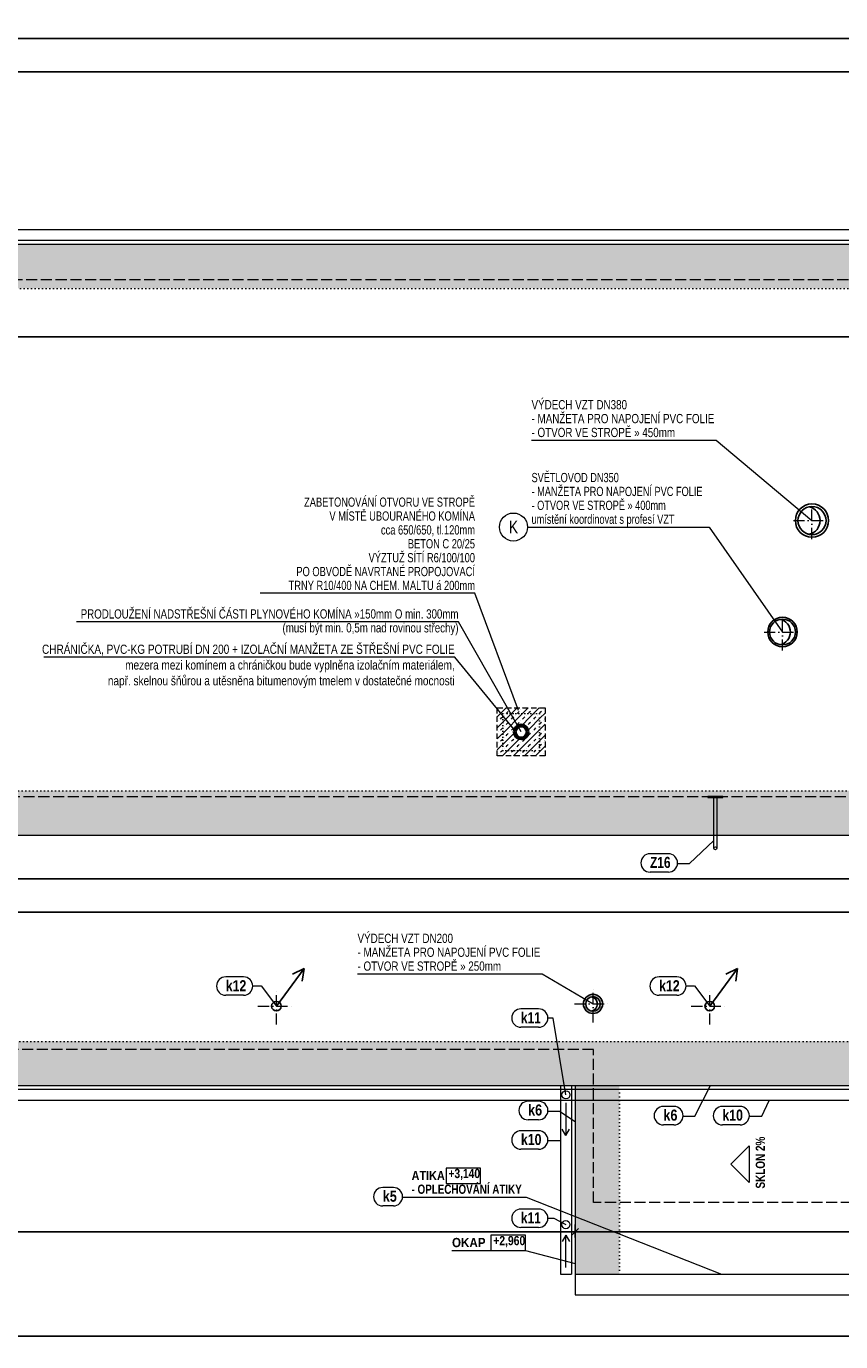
# Model space of a CAD drawing. Header units: millimetres. Extents: x -19286 to 33222, y -61558 to -43720.
# Tile 3 of 6: x -8920 to 2124, y -61558 to -43720. Entities that reach past the tile are written whole.
import ezdxf

# ---------------------------------------------------------------- set-up
doc = ezdxf.new("R2010")
doc.units = ezdxf.units.MM
doc.header["$PDMODE"] = 65
for name, pattern in [('Carkovana 2x_1', [200, 150, -50]), ('Cerchovana_1', [250, 150, -50, 0, -50]), ('JIS_02_1.2', [115, 75, -40]), ('JIS_08_37', [50, 0, -50]), ('Teckovana 0.5x_2', [40, 0, -40])]:
    doc.linetypes.add(name, pattern=pattern)
doc.layers.add('XR$1$VÝKRES STŘECHY - NÁVRH_1', color=7, linetype='Continuous', lineweight=25)
doc.styles.add('ARIAL', font='ARIAL.TTF')
doc.styles.add('ARIALNARROW', font='ARIALN.TTF')
doc.dimstyles.new('DIMSTYLE_3', dxfattribs={"dimtxt": 100, "dimasz": 150, "dimexe": 0, "dimexo": 0, "dimgap": 50, "dimtad": 2, "dimdec": 0, "dimrnd": 5, "dimzin": 12, "dimdsep": 46, "dimtxsty": 'ARIALNARROW', "dimblk1": 'ALL_ML_STRICH', "dimblk2": 'ALL_ML_STRICH', "dimsah": 1, "dimcen": 0, "dimclrd": 6, "dimclre": 6, "dimclrt": 6, "dimadec": 0, "dimazin": 0, "dimtfac": 1, "dimtdec": 0, "dimtix": 1, "dimtmove": 2, "dimatfit": 3, "dimfxl": 0, "dimtzin": 0, "dimlwd": 0, "dimlwe": 13, "dimarcsym": 0})

# ---------------------------------------------------------------- blocks, each defined once
blk = doc.blocks.new('VZOR_0')
at = {"layer": 'XR$1$VÝKRES STŘECHY - NÁVRH_1', "color": 1, "linetype": 'Continuous', "lineweight": 13}
for p, q in [((-2534, -53084), (-2414, -52964)), ((-2490, -52965), (-2489, -52964)), ((-2400, -53100), (-2264, -52964)), ((-2340, -52965), (-2339, -52964)), ((-2250, -53100), (-2114, -52964)), ((-2190, -52965), (-2189, -52964)), ((-2100, -53100), (-1964, -52964)), ((-2040, -52965), (-2039, -52964)), ((-1890, -52965), (-1889, -52964)), ((-2534, -53234), (-2400, -53100)), ((-2512, -52988), (-2512, -52988)), ((-2512, -53138), (-2512, -53138)), ((-2490, -53115), (-2475, -53100)), ((-2475, -53100), (-2460, -53085)), ((-2438, -53062), (-2438, -53062)), ((-2415, -53040), (-2400, -53025)), ((-2385, -53010), (-2400, -53025)), ((-2400, -53250), (-2250, -53100)), ((-2400, -53100), (-2400, -53100)), ((-2362, -52988), (-2362, -52988)), ((-2362, -53138), (-2362, -53138)), ((-2340, -53115), (-2325, -53100)), ((-2325, -53100), (-2310, -53085)), ((-2288, -53062), (-2288, -53062)), ((-2265, -53040), (-2250, -53025)), ((-2235, -53010), (-2250, -53025)), ((-2250, -53100), (-2250, -53100)), ((-2212, -52988), (-2212, -52988)), ((-2212, -53138), (-2212, -53138)), ((-2191, -53191), (-2100, -53100)), ((-2190, -53115), (-2175, -53100)), ((-2175, -53100), (-2160, -53085)), ((-2138, -53062), (-2138, -53062)), ((-2115, -53040), (-2100, -53025)), ((-2085, -53010), (-2100, -53025)), ((-2100, -53250), (-1950, -53100)), ((-2100, -53100), (-2100, -53100)), ((-2062, -52988), (-2062, -52988)), ((-2062, -53138), (-2062, -53138)), ((-2040, -53115), (-2025, -53100)), ((-2025, -53100), (-2010, -53085)), ((-1988, -53062), (-1988, -53062)), ((-1965, -53040), (-1950, -53025)), ((-1935, -53010), (-1950, -53025)), ((-1950, -53100), (-1884, -53034)), ((-1950, -53100), (-1950, -53100)), ((-1912, -52988), (-1912, -52988)), ((-1912, -53138), (-1912, -53138)), ((-1890, -53115), (-1884, -53109)), ((-2534, -53384), (-2400, -53250)), ((-2512, -53288), (-2512, -53288)), ((-2490, -53265), (-2475, -53250)), ((-2475, -53250), (-2460, -53235)), ((-2438, -53212), (-2438, -53212)), ((-2415, -53190), (-2400, -53175)), ((-2415, -53340), (-2400, -53325)), ((-2385, -53160), (-2400, -53175)), ((-2400, -53250), (-2400, -53250)), ((-2400, -53400), (-2308, -53308)), ((-2385, -53310), (-2400, -53325)), ((-2362, -53288), (-2362, -53288)), ((-2340, -53265), (-2325, -53250)), ((-2325, -53250), (-2310, -53235)), ((-2288, -53212), (-2288, -53212)), ((-2265, -53190), (-2250, -53175)), ((-2235, -53160), (-2250, -53175)), ((-2138, -53212), (-2138, -53212)), ((-2115, -53190), (-2100, -53175)), ((-2115, -53340), (-2100, -53325)), ((-2113, -53263), (-2100, -53250)), ((-2085, -53160), (-2100, -53175)), ((-2100, -53400), (-1950, -53250)), ((-2100, -53250), (-2100, -53250)), ((-2085, -53310), (-2100, -53325)), ((-2062, -53288), (-2062, -53288)), ((-2040, -53265), (-2025, -53250)), ((-2025, -53250), (-2010, -53235)), ((-1988, -53212), (-1988, -53212)), ((-1965, -53190), (-1950, -53175)), ((-1965, -53340), (-1950, -53325)), ((-1935, -53160), (-1950, -53175)), ((-1950, -53250), (-1884, -53184)), ((-1950, -53250), (-1950, -53250)), ((-1935, -53310), (-1950, -53325)), ((-1950, -53400), (-1884, -53334)), ((-1912, -53288), (-1912, -53288)), ((-1890, -53265), (-1884, -53259)), ((-2534, -53534), (-2400, -53400)), ((-2512, -53438), (-2512, -53438)), ((-2490, -53415), (-2475, -53400)), ((-2475, -53400), (-2460, -53385)), ((-2438, -53362), (-2438, -53362)), ((-2438, -53512), (-2438, -53512)), ((-2415, -53490), (-2400, -53475)), ((-2400, -53550), (-2250, -53400)), ((-2400, -53400), (-2400, -53400)), ((-2385, -53460), (-2400, -53475)), ((-2362, -53438), (-2362, -53438)), ((-2340, -53415), (-2325, -53400)), ((-2325, -53400), (-2310, -53385)), ((-2288, -53362), (-2288, -53362)), ((-2288, -53512), (-2288, -53512)), ((-2265, -53490), (-2250, -53475)), ((-2250, -53400), (-2235, -53385)), ((-2250, -53550), (-2100, -53400)), ((-2250, -53400), (-2250, -53400)), ((-2235, -53460), (-2250, -53475)), ((-2212, -53438), (-2212, -53438)), ((-2190, -53415), (-2175, -53400)), ((-2175, -53400), (-2160, -53385)), ((-2138, -53362), (-2138, -53362)), ((-2138, -53512), (-2138, -53512)), ((-2115, -53490), (-2100, -53475)), ((-2100, -53550), (-1950, -53400)), ((-2100, -53400), (-2100, -53400)), ((-2085, -53460), (-2100, -53475)), ((-2062, -53438), (-2062, -53438)), ((-2040, -53415), (-2025, -53400)), ((-2025, -53400), (-2010, -53385)), ((-1988, -53362), (-1988, -53362)), ((-1988, -53512), (-1988, -53512)), ((-1965, -53490), (-1950, -53475)), ((-1950, -53400), (-1950, -53400)), ((-1935, -53460), (-1950, -53475)), ((-1950, -53550), (-1884, -53484)), ((-1912, -53438), (-1912, -53438)), ((-1890, -53415), (-1884, -53409)), ((-2512, -53588), (-2512, -53588)), ((-2490, -53565), (-2475, -53550)), ((-2475, -53550), (-2460, -53535)), ((-2464, -53614), (-2400, -53550)), ((-2400, -53550), (-2400, -53550)), ((-2385, -53610), (-2389, -53614)), ((-2362, -53588), (-2362, -53588)), ((-2340, -53565), (-2325, -53550)), ((-2325, -53550), (-2310, -53535)), ((-2314, -53614), (-2250, -53550)), ((-2250, -53550), (-2250, -53550)), ((-2235, -53610), (-2239, -53614)), ((-2212, -53588), (-2212, -53588)), ((-2190, -53565), (-2175, -53550)), ((-2175, -53550), (-2160, -53535)), ((-2164, -53614), (-2100, -53550)), ((-2100, -53550), (-2100, -53550)), ((-2085, -53610), (-2089, -53614)), ((-2062, -53588), (-2062, -53588)), ((-2040, -53565), (-2025, -53550)), ((-2025, -53550), (-2010, -53535)), ((-2014, -53614), (-1950, -53550)), ((-1950, -53550), (-1950, -53550)), ((-1935, -53610), (-1939, -53614)), ((-1912, -53588), (-1912, -53588)), ((-1890, -53565), (-1884, -53559))]:
    blk.add_line(p, q, dxfattribs=at)
blk = doc.blocks.new('ALL_ML_STRICH')
at = {"color": 0, "linetype": 'ByBlock', "lineweight": -2}
for p, q in [((-1, 0), (0.5, 0)), ((-0.3, -0.3), (0.3, 0.3)), ((0, -0.5), (0, 0.5))]:
    blk.add_line(p, q, dxfattribs=at)
blk = doc.blocks.new('*D7')
at = {"layer": 'DEFPOINTS', "color": 6, "linetype": 'Continuous', "lineweight": 13}
for p in [(-11025, -44336), (-11025, -44988), (16694, -44988)]:
    blk.add_point(p, dxfattribs=at)
at = {"layer": 'XR$1$VÝKRES STŘECHY - NÁVRH_1', "color": 6, "linetype": 'Continuous', "lineweight": -2}
for p, q in [((-11025, -44599), (-11025, -44336)), ((-11025, -44336), (16694, -44336)), ((16694, -44599), (16694, -44336))]:
    blk.add_line(p, q, dxfattribs=at)
at = {"layer": 'XR$1$VÝKRES STŘECHY - NÁVRH_1', "color": 6, "linetype": 'Continuous', "lineweight": 13, "xscale": 150, "yscale": 150, "zscale": 150, "rotation": 180}
blk.add_blockref('ALL_ML_STRICH', (-11025, -44336), dxfattribs=at)
at = {"layer": 'XR$1$VÝKRES STŘECHY - NÁVRH_1', "color": 6, "linetype": 'Continuous', "lineweight": 13, "xscale": 150, "yscale": 150, "zscale": 150}
blk.add_blockref('ALL_ML_STRICH', (16694, -44336), dxfattribs=at)
at = {"layer": 'XR$1$VÝKRES STŘECHY - NÁVRH_1', "color": 6, "linetype": 'Continuous', "lineweight": 13, "insert": (2830, -44236), "char_height": 100, "width": 405.71, "attachment_point": 5, "style": 'ARIALNARROW'}
blk.add_mtext('\\W0.81;\\A1;{27720}', dxfattribs=at)
blk = doc.blocks.new('*D12')
at = {"layer": 'DEFPOINTS', "color": 6, "linetype": 'Continuous', "lineweight": 13}
for p in [(-18426, -58085), (-1478, -58085), (-18426, -60068)]:
    blk.add_point(p, dxfattribs=at)
at = {"layer": 'XR$1$VÝKRES STŘECHY - NÁVRH_1', "color": 6, "linetype": 'Continuous', "lineweight": -2}
for p, q in [((-18426, -58974), (-18426, -60068)), ((-18426, -60068), (-1478, -60068)), ((-1478, -59969), (-1478, -60068))]:
    blk.add_line(p, q, dxfattribs=at)
at = {"layer": 'XR$1$VÝKRES STŘECHY - NÁVRH_1', "color": 6, "linetype": 'Continuous', "lineweight": 13, "xscale": 150, "yscale": 150, "zscale": 150, "rotation": 180}
blk.add_blockref('ALL_ML_STRICH', (-18426, -60068), dxfattribs=at)
at = {"layer": 'XR$1$VÝKRES STŘECHY - NÁVRH_1', "color": 6, "linetype": 'Continuous', "lineweight": 13, "xscale": 150, "yscale": 150, "zscale": 150}
blk.add_blockref('ALL_ML_STRICH', (-1478, -60068), dxfattribs=at)
at = {"layer": 'XR$1$VÝKRES STŘECHY - NÁVRH_1', "color": 6, "linetype": 'Continuous', "lineweight": 13, "insert": (-9957, -59968), "char_height": 100, "width": 405.71, "attachment_point": 5, "style": 'ARIALNARROW'}
blk.add_mtext('\\W0.81;\\A1;{16950}', dxfattribs=at)
blk = doc.blocks.new('*D13')
at = {"layer": 'DEFPOINTS', "color": 6, "linetype": 'Continuous', "lineweight": 13}
for p in [(-1478, -58085), (7127, -58085), (-1478, -60068)]:
    blk.add_point(p, dxfattribs=at)
at = {"layer": 'XR$1$VÝKRES STŘECHY - NÁVRH_1', "color": 6, "linetype": 'Continuous', "lineweight": -2}
for p, q in [((-1478, -59969), (-1478, -60068)), ((-1478, -60068), (7127, -60068)), ((7127, -60017), (7127, -60068))]:
    blk.add_line(p, q, dxfattribs=at)
at = {"layer": 'XR$1$VÝKRES STŘECHY - NÁVRH_1', "color": 6, "linetype": 'Continuous', "lineweight": 13, "xscale": 150, "yscale": 150, "zscale": 150, "rotation": 180}
blk.add_blockref('ALL_ML_STRICH', (-1478, -60068), dxfattribs=at)
at = {"layer": 'XR$1$VÝKRES STŘECHY - NÁVRH_1', "color": 6, "linetype": 'Continuous', "lineweight": 13, "xscale": 150, "yscale": 150, "zscale": 150}
blk.add_blockref('ALL_ML_STRICH', (7127, -60068), dxfattribs=at)
at = {"layer": 'XR$1$VÝKRES STŘECHY - NÁVRH_1', "color": 6, "linetype": 'Continuous', "lineweight": 13, "insert": (2824, -59968), "char_height": 100, "width": 324.57, "attachment_point": 5, "style": 'ARIALNARROW'}
blk.add_mtext('\\W0.81;\\A1;{8605}', dxfattribs=at)
blk = doc.blocks.new('*D15')
at = {"layer": 'DEFPOINTS', "color": 6, "linetype": 'Continuous', "lineweight": 13}
for p in [(-18426, -55731), (-18426, -58085), (24095, -58085)]:
    blk.add_point(p, dxfattribs=at)
at = {"layer": 'XR$1$VÝKRES STŘECHY - NÁVRH_1', "color": 6, "linetype": 'Continuous', "lineweight": -2}
for p, q in [((-18426, -55731), (-18426, -55731)), ((-18426, -55731), (24095, -55731)), ((24095, -55731), (24095, -55731))]:
    blk.add_line(p, q, dxfattribs=at)
at = {"layer": 'XR$1$VÝKRES STŘECHY - NÁVRH_1', "color": 6, "linetype": 'Continuous', "lineweight": 13, "xscale": 150, "yscale": 150, "zscale": 150, "rotation": 180}
blk.add_blockref('ALL_ML_STRICH', (-18426, -55731), dxfattribs=at)
at = {"layer": 'XR$1$VÝKRES STŘECHY - NÁVRH_1', "color": 6, "linetype": 'Continuous', "lineweight": 13, "xscale": 150, "yscale": 150, "zscale": 150}
blk.add_blockref('ALL_ML_STRICH', (24095, -55731), dxfattribs=at)
at = {"layer": 'XR$1$VÝKRES STŘECHY - NÁVRH_1', "color": 6, "linetype": 'Continuous', "lineweight": 13, "insert": (2830, -55631), "char_height": 100, "width": 405.71, "attachment_point": 5, "style": 'ARIALNARROW'}
blk.add_mtext('\\W0.81;\\A1;{42520}', dxfattribs=at)
blk = doc.blocks.new('*D30')
at = {"layer": 'DEFPOINTS', "color": 6, "linetype": 'Continuous', "lineweight": 13}
for p in [(-18426, -58085), (24095, -58085), (-18426, -61483)]:
    blk.add_point(p, dxfattribs=at)
at = {"layer": 'XR$1$VÝKRES STŘECHY - NÁVRH_1', "color": 6, "linetype": 'Continuous', "lineweight": -2}
for p, q in [((-18426, -60508), (-18426, -61483)), ((24095, -60634), (24095, -61483)), ((-18426, -61483), (24095, -61483))]:
    blk.add_line(p, q, dxfattribs=at)
at = {"layer": 'XR$1$VÝKRES STŘECHY - NÁVRH_1', "color": 6, "linetype": 'Continuous', "lineweight": 13, "xscale": 150, "yscale": 150, "zscale": 150, "rotation": 180}
blk.add_blockref('ALL_ML_STRICH', (-18426, -61483), dxfattribs=at)
at = {"layer": 'XR$1$VÝKRES STŘECHY - NÁVRH_1', "color": 6, "linetype": 'Continuous', "lineweight": 13, "xscale": 150, "yscale": 150, "zscale": 150}
blk.add_blockref('ALL_ML_STRICH', (24095, -61483), dxfattribs=at)
at = {"layer": 'XR$1$VÝKRES STŘECHY - NÁVRH_1', "color": 6, "linetype": 'Continuous', "lineweight": 13, "insert": (2830, -61383), "char_height": 100, "width": 405.71, "attachment_point": 5, "style": 'ARIALNARROW'}
blk.add_mtext('\\W0.81;\\A1;{42520}', dxfattribs=at)
blk = doc.blocks.new('*D31')
at = {"layer": 'DEFPOINTS', "color": 6, "linetype": 'Continuous', "lineweight": 13}
for p in [(-12358, -54687), (18027, -54687), (-12358, -55281)]:
    blk.add_point(p, dxfattribs=at)
at = {"layer": 'XR$1$VÝKRES STŘECHY - NÁVRH_1', "color": 6, "linetype": 'Continuous', "lineweight": -2}
for p, q in [((-12358, -54975), (-12358, -55281)), ((18027, -55007), (18027, -55281)), ((-12358, -55281), (18027, -55281))]:
    blk.add_line(p, q, dxfattribs=at)
at = {"layer": 'XR$1$VÝKRES STŘECHY - NÁVRH_1', "color": 6, "linetype": 'Continuous', "lineweight": 13, "xscale": 150, "yscale": 150, "zscale": 150, "rotation": 180}
blk.add_blockref('ALL_ML_STRICH', (-12358, -55281), dxfattribs=at)
at = {"layer": 'XR$1$VÝKRES STŘECHY - NÁVRH_1', "color": 6, "linetype": 'Continuous', "lineweight": 13, "xscale": 150, "yscale": 150, "zscale": 150}
blk.add_blockref('ALL_ML_STRICH', (18027, -55281), dxfattribs=at)
at = {"layer": 'XR$1$VÝKRES STŘECHY - NÁVRH_1', "color": 6, "linetype": 'Continuous', "lineweight": 13, "insert": (2830, -55181), "char_height": 100, "width": 405.71, "attachment_point": 5, "style": 'ARIALNARROW'}
blk.add_mtext('\\W0.81;\\A1;{30385}', dxfattribs=at)
blk = doc.blocks.new('*D37')
at = {"layer": 'DEFPOINTS', "color": 6, "linetype": 'Continuous', "lineweight": 13}
for p in [(-12358, -46673), (18027, -46673), (-12358, -47929)]:
    blk.add_point(p, dxfattribs=at)
at = {"layer": 'XR$1$VÝKRES STŘECHY - NÁVRH_1', "color": 6, "linetype": 'Continuous', "lineweight": -2}
for p, q in [((-12358, -48169), (-12358, -47929)), ((-12358, -47929), (18027, -47929)), ((18027, -48169), (18027, -47929))]:
    blk.add_line(p, q, dxfattribs=at)
at = {"layer": 'XR$1$VÝKRES STŘECHY - NÁVRH_1', "color": 6, "linetype": 'Continuous', "lineweight": 13, "xscale": 150, "yscale": 150, "zscale": 150, "rotation": 180}
blk.add_blockref('ALL_ML_STRICH', (-12358, -47929), dxfattribs=at)
at = {"layer": 'XR$1$VÝKRES STŘECHY - NÁVRH_1', "color": 6, "linetype": 'Continuous', "lineweight": 13, "xscale": 150, "yscale": 150, "zscale": 150}
blk.add_blockref('ALL_ML_STRICH', (18027, -47929), dxfattribs=at)
at = {"layer": 'XR$1$VÝKRES STŘECHY - NÁVRH_1', "color": 6, "linetype": 'Continuous', "lineweight": 13, "insert": (2830, -47829), "char_height": 100, "width": 405.71, "attachment_point": 5, "style": 'ARIALNARROW'}
blk.add_mtext('\\W0.81;\\A1;{30385}', dxfattribs=at)
blk = doc.blocks.new('*D39')
at = {"layer": 'DEFPOINTS', "color": 6, "linetype": 'Continuous', "lineweight": 13}
for p in [(-18426, -43886), (-18426, -44988), (24095, -44988)]:
    blk.add_point(p, dxfattribs=at)
at = {"layer": 'XR$1$VÝKRES STŘECHY - NÁVRH_1', "color": 6, "linetype": 'Continuous', "lineweight": -2}
for p, q in [((-18426, -44146), (-18426, -43886)), ((-18426, -43886), (24095, -43886)), ((24095, -44147), (24095, -43886))]:
    blk.add_line(p, q, dxfattribs=at)
at = {"layer": 'XR$1$VÝKRES STŘECHY - NÁVRH_1', "color": 6, "linetype": 'Continuous', "lineweight": 13, "xscale": 150, "yscale": 150, "zscale": 150, "rotation": 180}
blk.add_blockref('ALL_ML_STRICH', (-18426, -43886), dxfattribs=at)
at = {"layer": 'XR$1$VÝKRES STŘECHY - NÁVRH_1', "color": 6, "linetype": 'Continuous', "lineweight": 13, "xscale": 150, "yscale": 150, "zscale": 150}
blk.add_blockref('ALL_ML_STRICH', (24095, -43886), dxfattribs=at)
at = {"layer": 'XR$1$VÝKRES STŘECHY - NÁVRH_1', "color": 6, "linetype": 'Continuous', "lineweight": 13, "insert": (2830, -43786), "char_height": 100, "width": 405.71, "attachment_point": 5, "style": 'ARIALNARROW'}
blk.add_mtext('\\W0.81;\\A1;{42520}', dxfattribs=at)

msp = doc.modelspace()

# ---------------------------------------------------------------- hatches: boundary and pattern name
at = {"layer": 'XR$1$VÝKRES STŘECHY - NÁVRH_1', "linetype": 'JIS_08_37', "lineweight": 13}
for color, points in [(81, [(-11024.6, -46673.5), (-11024.6, -44988.5), (-18426.1, -44988.5), (-18426.1, -58084.9), (24095.4, -58084.9), (24095.4, -44988.5), (16693.9, -44988.5), (16693.9, -46673.5), (17293.9, -46673.5), (17293.9, -45588.5), (23495.4, -45588.5), (23495.4, -57484.9), (-17826.1, -57484.9), (-17826.1, -45588.5), (-11624.6, -45588.5), (-11624.6, -46673.5)]), (131, [(-12357.8, -54686.7), (18027.2, -54686.7), (18027.2, -47273.5), (17427.2, -47273.5), (17427.2, -54086.7), (-11757.8, -54086.7), (-11757.8, -47273.5), (-12357.8, -47273.5)])]:
    msp.add_hatch(color=color, dxfattribs=at).paths.add_polyline_path(points)
at = {"layer": 'XR$1$VÝKRES STŘECHY - NÁVRH_1', "linetype": 'Continuous', "lineweight": 13}
for points in [[(-12357.8, -47273.5), (18027.2, -47273.5), (18027.2, -46673.5), (-12357.8, -46673.5)], [(-877.8, -58084.9), (-1477.8, -58084.9), (-1477.8, -60641.7), (-877.8, -60641.7)]]:
    msp.add_hatch(color=81, dxfattribs=at).paths.add_polyline_path(points)

# ---------------------------------------------------------------- linework, layer by layer
at = {"layer": 'XR$1$VÝKRES STŘECHY - NÁVRH_1', "color": 204, "linetype": 'Continuous', "lineweight": 13}
for p, q in [((-12357.8, -46473.5), (18027.2, -46473.5)), ((18027.2, -46623.5), (-12357.8, -46623.5)), ((-18476.1, -58134.9), (24145.4, -58134.9)), ((-1677.8, -58084.9), (-1677.8, -60641.7)), ((-1527.8, -58084.9), (-1527.8, -60641.7)), ((24295.4, -58284.9), (-18626.1, -58284.9)), ((-1602.8, -58319.9), (-1602.8, -58759.9)), ((-1602.8, -58759.9), (-1651.7, -58675)), ((-1602.8, -58759.9), (-1554, -58675)), ((-1602.8, -60113.6), (-1651.7, -60198.5)), ((-1602.8, -60553.6), (-1602.8, -60113.6)), ((-1602.8, -60113.6), (-1554, -60198.5)), ((-1677.8, -60641.7), (-1527.8, -60641.7))]:
    msp.add_line(p, q, dxfattribs=at)
at = {"layer": 'XR$1$VÝKRES STŘECHY - NÁVRH_1', "color": 7, "linetype": 'Continuous', "lineweight": 13}
for p, q in [((-12357.8, -46673.5), (18027.2, -46673.5)), ((-2068.9, -49334.5), (434.4, -49334.5)), ((434.4, -49334.5), (1734.2, -50422.8)), ((-2124.2, -50510.1), (340.5, -50510.1)), ((340.5, -50510.1), (1334.1, -51934.1)), ((-2835.9, -51405.8), (-5749.3, -51405.8)), ((-2247.2, -53000.5), (-2835.9, -51405.8)), ((-3059.1, -51796.8), (-8239.1, -51796.8)), ((-2209.4, -53289.1), (-3059.1, -51796.8)), ((-3110.9, -52276), (-8680.9, -52276)), ((-2303.9, -53256.6), (-3110.9, -52276)), ((-12357.8, -54686.7), (18027.2, -54686.7)), ((-4428.6, -56571.3), (-1925.2, -56571.3)), ((-1925.2, -56571.3), (-1235.4, -56977.9)), ((-18426.1, -58084.9), (24095.4, -58084.9)), ((-1477.8, -58084.9), (-1477.8, -60921.7)), ((635.2, -59150.9), (882.7, -58903.4)), ((882.7, -58903.4), (882.7, -59398.4)), ((635.2, -59150.9), (882.7, -59398.4)), ((-3815.6, -59600.3), (-2143.6, -59600.3)), ((-2143.6, -59600.3), (505.4, -60641.7)), ((-3147.7, -60323.5), (-2151.1, -60323.5)), ((-2151.1, -60323.5), (-1477.8, -60498.3)), ((-1477.8, -60641.7), (7127.2, -60641.7)), ((-1477.8, -60921.7), (7127.2, -60921.7))]:
    msp.add_line(p, q, dxfattribs=at)
at = {"layer": 'XR$1$VÝKRES STŘECHY - NÁVRH_1', "color": 251, "linetype": 'Carkovana 2x_1', "lineweight": 13}
for p, q in [((17627.2, -47156.7), (-11957.8, -47156.7)), ((-11957.8, -54166.7), (17627.2, -54166.7)), ((-1227.8, -57596.7), (-17937.8, -57596.7)), ((-1227.8, -59671.7), (-1227.8, -57596.7)), ((6877.2, -59671.7), (-1227.8, -59671.7))]:
    msp.add_line(p, q, dxfattribs=at)
at = {"layer": 'XR$1$VÝKRES STŘECHY - NÁVRH_1', "color": 1, "linetype": 'JIS_08_37', "lineweight": 13}
for p, q in [((-12357.8, -47273.5), (18027.2, -47273.5)), ((17427.2, -54086.7), (-11757.8, -54086.7)), ((-17826.1, -57484.9), (23495.4, -57484.9)), ((-877.8, -58084.9), (-877.8, -60641.7))]:
    msp.add_line(p, q, dxfattribs=at)
at = {"layer": 'XR$1$VÝKRES STŘECHY - NÁVRH_1', "color": 1, "linetype": 'Cerchovana_1', "lineweight": 13}
for p, q in [((1734.2, -50672.8), (1734.2, -50172.8)), ((1484.2, -50422.8), (1984.2, -50422.8)), ((1334.1, -52184.1), (1334.1, -51684.1)), ((1084.1, -51934.1), (1584.1, -51934.1)), ((-1235.4, -57227.9), (-1235.4, -56727.9)), ((-1485.4, -56977.9), (-985.4, -56977.9))]:
    msp.add_line(p, q, dxfattribs=at)
at = {"layer": 'XR$1$VÝKRES STŘECHY - NÁVRH_1', "color": 1, "linetype": 'JIS_02_1.2', "lineweight": 13}
for p, q in [((-2534.4, -52964.1), (-1884.4, -52964.1)), ((-2534.4, -53614.1), (-2534.4, -52964.1)), ((-1884.4, -52964.1), (-1884.4, -53614.1)), ((-1884.4, -53614.1), (-2534.4, -53614.1))]:
    msp.add_line(p, q, dxfattribs=at)
at = {"layer": 'XR$1$VÝKRES STŘECHY - NÁVRH_1', "color": 1, "linetype": 'Teckovana 0.5x_2', "lineweight": 13}
for p, q in [((-1959.4, -53039.1), (-2459.4, -53039.1)), ((-2459.4, -53039.1), (-2459.4, -53539.1)), ((-1959.4, -53539.1), (-1959.4, -53039.1)), ((-2459.4, -53539.1), (-1959.4, -53539.1))]:
    msp.add_line(p, q, dxfattribs=at)
at = {"layer": 'XR$1$VÝKRES STŘECHY - NÁVRH_1', "color": 5, "linetype": 'Continuous', "lineweight": 13}
for p, q in [((523.6, -54166.7), (323.6, -54166.7)), ((323.6, -54166.7), (323.6, -54176.7)), ((323.6, -54176.7), (523.6, -54176.7)), ((403.6, -54166.7), (443.6, -54166.7)), ((403.6, -54866.7), (403.6, -54166.7)), ((443.6, -54166.7), (443.6, -54866.7)), ((523.6, -54176.7), (523.6, -54166.7))]:
    msp.add_line(p, q, dxfattribs=at)
at = {"layer": 'XR$1$VÝKRES STŘECHY - NÁVRH_1', "color": 3, "linetype": 'Continuous', "lineweight": 13}
for p, q in [((74.7, -55072.8), (403.6, -54762.2)), ((-213.8, -54940.7), (-461.8, -54940.7)), ((-96.8, -55072.8), (74.7, -55072.8)), ((-213.8, -55190.7), (-461.8, -55190.7)), ((-5975.1, -56610.7), (-6215.1, -56610.7)), ((-98.5, -56610.7), (-338.5, -56610.7)), ((-5975.1, -56860.7), (-6215.1, -56860.7)), ((-5847.3, -56734.1), (-5737.3, -56734.1)), ((-5737.3, -56734.1), (-5528.7, -57008)), ((-98.5, -56860.7), (-338.5, -56860.7)), ((29.3, -56734.1), (139.3, -56734.1)), ((139.3, -56734.1), (347.9, -57008)), ((-1972.4, -57044.5), (-2212.4, -57044.5)), ((-1774.9, -57172.8), (-1844.9, -57172.8)), ((-1602.8, -58209.9), (-1774.9, -57172.8)), ((-1972.4, -57294.5), (-2212.4, -57294.5)), ((145.5, -58500), (357.1, -58084.9)), ((-1972.4, -58297.9), (-2116.4, -58297.9)), ((1054.2, -58500), (1153.9, -58284.9)), ((-1849.4, -58430), (-1689.4, -58430)), ((-1689.4, -58430), (-1477.8, -58571.7)), ((-137.5, -58367.9), (-281.5, -58367.9)), ((-14.5, -58500), (145.5, -58500)), ((759.7, -58367.9), (519.7, -58367.9)), ((882.7, -58500), (1054.2, -58500)), ((-1972.4, -58547.9), (-2116.4, -58547.9)), ((-137.5, -58617.9), (-281.5, -58617.9)), ((759.7, -58617.9), (519.7, -58617.9)), ((-1972.4, -58697.9), (-2212.4, -58697.9)), ((-1849.4, -58830), (-1677.8, -58830)), ((-1972.4, -58947.9), (-2212.4, -58947.9)), ((-3942.9, -59466.8), (-4086.9, -59466.8)), ((-3942.9, -59716.8), (-4086.9, -59716.8)), ((-1972.4, -59758.7), (-2212.4, -59758.7)), ((-1847, -59880.6), (-1767, -59880.6)), ((-1767, -59880.6), (-1602.8, -59970.8)), ((-1972.4, -60008.7), (-2212.4, -60008.7))]:
    msp.add_line(p, q, dxfattribs=at)
at = {"layer": 'XR$1$VÝKRES STŘECHY - NÁVRH_1', "color": 1, "linetype": 'Continuous', "lineweight": 25}
for p, q in [((-5528.7, -57008), (-5151.9, -56497)), ((-5151.9, -56497), (-5309, -56572.1)), ((-5151.9, -56497), (-5177.2, -56669.3)), ((347.9, -57008), (724.8, -56497)), ((724.8, -56497), (567.6, -56572.1)), ((724.8, -56497), (699.4, -56669.3))]:
    msp.add_line(p, q, dxfattribs=at)
at = {"layer": 'XR$1$VÝKRES STŘECHY - NÁVRH_1', "color": 7, "linetype": 'Cerchovana_1', "lineweight": 13}
for p, q in [((-5528.7, -57258), (-5528.7, -56758)), ((347.9, -57258), (347.9, -56758)), ((-5778.7, -57008), (-5278.7, -57008)), ((97.9, -57008), (597.9, -57008))]:
    msp.add_line(p, q, dxfattribs=at)
at = {"layer": 'XR$1$VÝKRES STŘECHY - NÁVRH_1', "color": 7, "linetype": 'Continuous', "lineweight": 13}
for points in [[(-3228.9, -59412.8), (-2758.9, -59412.8), (-2758.9, -59204.5), (-3228.9, -59204.5), (-3228.9, -59412.8)], [(-2621.1, -60323.5), (-2151.1, -60323.5), (-2151.1, -60115.2), (-2621.1, -60115.2), (-2621.1, -60323.5)]]:
    msp.add_lwpolyline(points, dxfattribs=at)
at = {"layer": 'XR$1$VÝKRES STŘECHY - NÁVRH_1', "color": 1, "linetype": 'Continuous', "lineweight": 25}
for centre, radius in [((1734.2, -50422.8), 225.5), ((1734.2, -50422.8), 190.5), ((1334.1, -51934.1), 200), ((1334.1, -51934.1), 175), ((-1235.4, -56977.9), 129.3), ((-1235.4, -56977.9), 99.3)]:
    msp.add_circle(centre, radius, dxfattribs=at)
at = {"layer": 'XR$1$VÝKRES STŘECHY - NÁVRH_1', "color": 3, "linetype": 'Continuous', "lineweight": 13}
msp.add_circle((-2314.2, -50510.1), 190, dxfattribs=at)
at = {"layer": 'XR$1$VÝKRES STŘECHY - NÁVRH_1', "color": 1, "linetype": 'Continuous', "lineweight": 35}
for radius in [100, 75]:
    msp.add_circle((-2209.4, -53289.1), radius, dxfattribs=at)
at = {"layer": 'XR$1$VÝKRES STŘECHY - NÁVRH_1', "color": 5, "linetype": 'Continuous', "lineweight": 13}
msp.add_circle((423.6, -54866.7), 20, dxfattribs=at)
at = {"layer": 'XR$1$VÝKRES STŘECHY - NÁVRH_1', "color": 7, "linetype": 'Continuous', "lineweight": 25}
for centre in [(-5528.7, -57008), (347.9, -57008)]:
    msp.add_circle(centre, 65, dxfattribs=at)
at = {"layer": 'XR$1$VÝKRES STŘECHY - NÁVRH_1', "color": 204, "linetype": 'Continuous', "lineweight": 13}
for centre in [(-1602.8, -58209.9), (-1602.8, -59970.8)]:
    msp.add_circle(centre, 55, dxfattribs=at)
at = {"layer": 'XR$1$VÝKRES STŘECHY - NÁVRH_1', "color": 1, "linetype": 'Continuous', "lineweight": 25}
for centre, radius, start, end in [((1654.2, -50422.8), 190.5, 282.12129, 77.87871), ((1266.5, -51934.1), 175, 281.13091, 78.86909), ((-1275.4, -56977.9), 99.3, 281.62128, 78.37872)]:
    msp.add_arc(centre, radius, start, end, dxfattribs=at)
at = {"layer": 'XR$1$VÝKRES STŘECHY - NÁVRH_1', "color": 3, "linetype": 'Continuous', "lineweight": 13}
for centre, start, end in [((-461.8, -55065.7), 90, 270), ((-213.8, -55065.7), 270, 90), ((-6215.1, -56735.7), 90, 270), ((-5975.1, -56735.7), 270, 90), ((-338.5, -56735.7), 90, 270), ((-98.5, -56735.7), 270, 90), ((-2212.4, -57169.5), 90, 270), ((-1972.4, -57169.5), 270, 90), ((-2116.4, -58422.9), 90, 270), ((-1972.4, -58422.9), 270, 90), ((-281.5, -58492.9), 90, 270), ((-137.5, -58492.9), 270, 90), ((519.7, -58492.9), 90, 270), ((759.7, -58492.9), 270, 90), ((-2212.4, -58822.9), 90, 270), ((-1972.4, -58822.9), 270, 90), ((-4086.9, -59591.8), 90, 270), ((-3942.9, -59591.8), 270, 90), ((-2212.4, -59883.7), 90, 270), ((-1972.4, -59883.7), 270, 90)]:
    msp.add_arc(centre, 125, start, end, dxfattribs=at)

# ---------------------------------------------------------------- block references
at = {"layer": 'XR$1$VÝKRES STŘECHY - NÁVRH_1', "color": 1, "linetype": 'Continuous', "lineweight": 13}
msp.add_blockref('VZOR_0', (0, 0), dxfattribs=at)

# ---------------------------------------------------------------- texts
at = {"layer": 'XR$1$VÝKRES STŘECHY - NÁVRH_1', "color": 7, "linetype": 'Continuous', "lineweight": 13, "char_height": 125, "style": 'ARIALNARROW'}
for s, insert, width, attachment_point, line_spacing_factor in [('\\W0.93;VÝDECH VZT DN380\\P- MANŽETA PRO NAPOJENÍ PVC FOLIE\\P- OTVOR VE STROPĚ » 450mm', (-2068.9, -48788.7), 2561.33, 1, 0.903614), ('\\W0.87;SVĚTLOVOD DN350\\P- MANŽETA PRO NAPOJENÍ PVC FOLIE\\P- OTVOR VE STROPĚ » 400mm\\Pumístění koordinovat s profesí VZT', (-2068.9, -49776.8), 2557.462, 1, 0.903614), ('\\W0.88;ZABETONOVÁNÍ OTVORU VE STROPĚ\\PV MÍSTĚ UBOURANÉHO KOMÍNA\\Pcca 650/650, tl.120mm\\PBETON C 20/25\\PVÝZTUŽ SÍTÍ R6/100/100\\PPO OBVODĚ NAVRTANÉ PROPOJOVACÍ\\PTRNY R10/400 NA CHEM. MALTU á 200mm', (-2835.9, -50109.9), 2968.364, 3, 0.903614), ('\\W0.92;PRODLOUŽENÍ NADSTŘEŠNÍ ČÁSTI PLYNOVÉHO KOMÍNA »150mm O min. 300mm\\P(musí být min. 0,5m nad rovinou střechy)', (-3059.1, -51625.9), 5200.945, 3, 0.903614), ('\\W0.95;CHRÁNIČKA, PVC-KG POTRUBÍ DN 200 + IZOLAČNÍ MANŽETA ZE ŠTŘEŠNÍ PVC FOLIE\\Pmezera mezi komínem a chráničkou bude vyplněna izolačním materiálem,\\Pnapř. skelnou šňůrou a utěsněna bitumenovým tmelem v dostatečné mocnosti', (-3110.9, -52105.1), 5629.077, 3, 1.024096), ('\\W0.93;VÝDECH VZT DN200\\P- MANŽETA PRO NAPOJENÍ PVC FOLIE\\P- OTVOR VE STROPĚ » 250mm', (-4428.6, -56025.5), 2561.33, 1, 0.903614)]:
    msp.add_mtext(s, dxfattribs=dict(at, insert=insert, width=width, attachment_point=attachment_point, line_spacing_factor=line_spacing_factor))
at = {"layer": 'XR$1$VÝKRES STŘECHY - NÁVRH_1', "color": 3, "linetype": 'Continuous', "lineweight": 35, "insert": (-2314.2, -50510.1), "char_height": 175, "width": 199.729, "attachment_point": 5, "style": 'ARIAL'}
msp.add_mtext('\\W0.79;K', dxfattribs=at)
at = {"layer": 'XR$1$VÝKRES STŘECHY - NÁVRH_1', "color": 3, "linetype": 'Continuous', "lineweight": 13, "char_height": 150, "attachment_point": 7, "style": 'ARIALNARROW'}
for s, insert, width in [('\\W0.94;\\fArial Narrow|i0|b1|c0|p0;Z16', (-461.8, -55135.7), 358.277), ('\\W0.97;\\fArial Narrow|i0|b1|c0|p0;k12', (-6215.1, -56805.7), 352.806), ('\\W0.97;\\fArial Narrow|i0|b1|c0|p0;k12', (-338.5, -56805.7), 352.806), ('\\W0.94;\\fArial Narrow|i0|b1|c0|p0;k11', (-2212.4, -57239.5), 350.53), ('\\W1.00;\\fArial Narrow|i0|b1|c0|p0;k6', (-2116.4, -58492.9), 259.211), ('\\W1.00;\\fArial Narrow|i0|b1|c0|p0;k6', (-281.5, -58562.9), 259.211), ('\\W0.97;\\fArial Narrow|i0|b1|c0|p0;k10', (519.7, -58562.9), 352.806), ('\\W0.97;\\fArial Narrow|i0|b1|c0|p0;k10', (-2212.4, -58892.9), 352.806), ('\\W1.00;\\fArial Narrow|i0|b1|c0|p0;k5', (-4086.9, -59661.8), 259.211), ('\\W0.94;\\fArial Narrow|i0|b1|c0|p0;k11', (-2212.4, -59953.7), 350.53)]:
    msp.add_mtext(s, dxfattribs=dict(at, insert=insert, width=width))
at = {"layer": 'XR$1$VÝKRES STŘECHY - NÁVRH_1', "color": 7, "linetype": 'Continuous', "lineweight": 13, "insert": (1097.7, -59480.9), "char_height": 125, "width": 752.382, "attachment_point": 7, "rotation": 90, "style": 'ARIALNARROW'}
msp.add_mtext('\\W0.94;\\fArial Narrow|i0|b1|c0|p0;SKLON 2%', dxfattribs=at)
at = {"layer": 'XR$1$VÝKRES STŘECHY - NÁVRH_1', "color": 7, "linetype": 'Continuous', "lineweight": 13, "char_height": 125, "attachment_point": 7, "style": 'ARIALNARROW'}
for s, insert, width in [('\\W0.93;\\fArial Narrow|i0|b1|c0|p0;- OPLECHOVÁNÍ ATIKY', (-3695.6, -59554.5), 1521.335), ('\\W1.03;\\fArial Narrow|i0|b1|c0|p0;ATIKA ', (-3695.6, -59367), 530.776), ('\\W0.97;\\fArial Narrow|i0|b1|c0|p0;+3,140', (-3195.6, -59367), 497.103), ('\\W1.10;\\fArial Narrow|i0|b1|c0|p0;OKAP  ', (-3147.7, -60277.7), 595.389), ('\\W0.98;\\fArial Narrow|i0|b1|c0|p0;+2,960', (-2587.7, -60277.7), 498.16)]:
    msp.add_mtext(s, dxfattribs=dict(at, insert=insert, width=width))

# ---------------------------------------------------------------- dimensions: what is measured, and where the dimension line sits
at = {"layer": 'XR$1$VÝKRES STŘECHY - NÁVRH_1', "color": 6, "linetype": 'Continuous', "lineweight": 13}
for base, p1, p2, picture, middle in [((24095.3524, -43885.6029), (-18426.0506, -44146.3978), (24095.3524, -44146.524), '*D39', (2829.9842, -43785.6029)), ((16693.9494, -44335.6029), (-11024.6476, -44598.9558), (16693.9494, -44598.9558), '*D7', (2829.9842, -44235.6029)), ((18027.2, -47929.2), (-12357.8, -48168.7), (18027.2, -48169.5), '*D37', (2830, -47829.2)), ((18027.2, -55280.5), (-12357.8, -54974.9), (18027.2, -55006.7), '*D31', (2830, -55180.5)), ((24095.3524, -55730.512), (-18426.0506, -55730.512), (24095.3524, -55730.512), '*D15', (2829.9842, -55630.512)), ((-1477.8, -60068.2), (-18426.1, -58974.2), (-1477.8, -59969.3), '*D12', (-9956.6, -59968.2)), ((24095.3524, -61482.966), (-18426.0506, -60508.117), (24095.3524, -60634.2441), '*D30', (2829.9842, -61382.966)), ((7127.2, -60068.2), (-1477.8, -59969.3), (7127.2, -60016.7), '*D13', (2823.6, -59968.2))]:
    dim = msp.add_linear_dim(base=base, p1=p1, p2=p2, dimstyle='DIMSTYLE_3', override={"dimpost": '<>', "dimclrd": 6, "dimclre": 6, "dimclrt": 6, "dimlwd": 0, "dimlwe": 13}, dxfattribs=at)
    dim.commit()
    dim.dimension.update_dxf_attribs({"geometry": picture, "text_midpoint": middle, "dimtype": 160})

doc.saveas('drawing.dxf')
